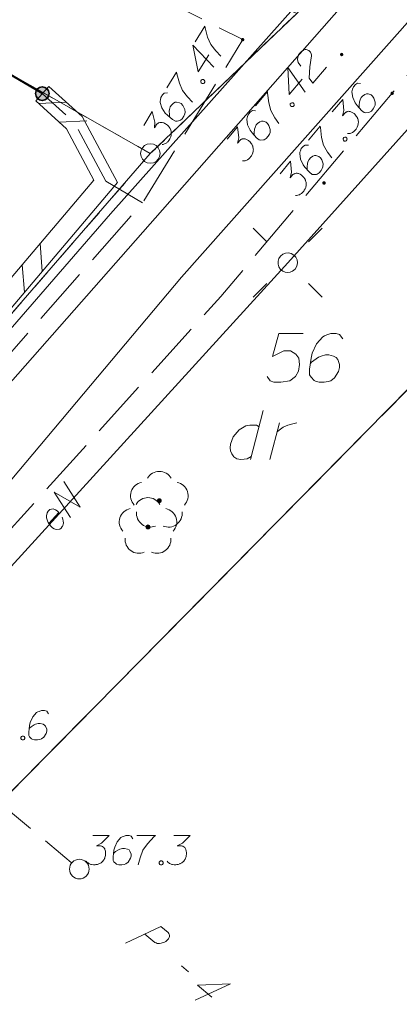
# Model space of a CAD drawing. Header units: metres. Extents: x 5555129 to 5555568, y 5636170 to 5636517.
# Tile 90 of 162: x 5555373 to 5555382, y 5636394 to 5636419. Entities that reach past the tile are written whole.
import ezdxf

# ---------------------------------------------------------------- set-up
doc = ezdxf.new("R2010")
doc.units = ezdxf.units.M
doc.header["$MEASUREMENT"] = 0
for name, pattern in [('03-linia 3 1', [2, 1.5, -0.5]), ('L_0_04', [1.5, 1, -0.5]), ('L_0_06', [2, 1.5, -0.5]), ('PRZER1-1', [2, 1, -1]), ('PRZER3-1', [4, 3, -1])]:
    doc.linetypes.add(name, pattern=pattern)
for name, color, linetype, lineweight in [('#digitalizacja', 7, 'Continuous', 18), ('#przekroje', 7, 'L_0_04', 18), ('#skartowane', 7, 'Continuous', 18), ('#zmodyfikowane', 7, 'Continuous', 18)]:
    doc.layers.add(name, color=color, linetype=linetype, lineweight=lineweight)
for name, color, linetype, lineweight, true_color in [('GEPPGD', 7, 'Continuous', 18, 0x008000), ('GESDZI', 7, 'Continuous', 18, 0x0a0909), ('GESDZI_O', 7, 'Continuous', 18, 0x0a0909), ('GESKKL', 7, 'PRZER3-1', 18, 0x008000), ('GESUZY', 7, 'PRZER1-1', 18, 0x008000), ('GESUZY_O', 7, 'PRZER1-1', 18, 0x008000), ('GULENN', 1, 'Continuous', 18, 0xff0000), ('GULENN_O', 1, 'Continuous', 18, 0xff0000)]:
    doc.layers.add(name, color=color, linetype=linetype, lineweight=lineweight, true_color=true_color)

# ---------------------------------------------------------------- blocks, each defined once
blk = doc.blocks.new('EPPGS')
at = {"color": 0, "flags": 128}
blk.add_lwpolyline([(0.5, 0), (0.475528, -0.154508), (0.404508, -0.293893), (0.293893, -0.404508), (0.154508, -0.475528), (0, -0.5), (-0.154508, -0.475528), (-0.293893, -0.404508), (-0.404508, -0.293893), (-0.475528, -0.154508), (-0.5, 0), (-0.475528, 0.154508), (-0.404508, 0.293893), (-0.293893, 0.404508), (-0.154508, 0.475528), (0, 0.5), (0.154508, 0.475528), (0.293893, 0.404508), (0.404508, 0.293893), (0.475528, 0.154508), (0.5, 0)], close=True, dxfattribs=at)
blk = doc.blocks.new('EPPGN')
blk.add_hatch(color=0).paths.add_polyline_path([(0, -0.09), (-0.027812, -0.085595), (-0.052901, -0.072812), (-0.072812, -0.052901), (-0.085595, -0.027812), (-0.09, 0), (-0.085595, 0.027812), (-0.072812, 0.052901), (-0.052901, 0.072812), (-0.027812, 0.085595), (0, 0.09), (0.027812, 0.085595), (0.052901, 0.072812), (0.072812, 0.052901), (0.085595, 0.027812), (0.09, 0), (0.085595, -0.027812), (0.072812, -0.052901), (0.052901, -0.072812), (0.027812, -0.085595)])
blk = doc.blocks.new('SUSM01_01_2')
at = {"color": 0, "flags": 128}
for points in [[(-0.353553, 0.353553), (-0.212132, 0.212132)], [(0.353553, 0.353553), (0.212132, 0.212132)], [(-0.353553, -0.353553), (-0.212132, -0.212132)], [(0.353553, -0.353553), (0.212132, -0.212132)]]:
    blk.add_lwpolyline(points, dxfattribs=at)
blk.add_lwpolyline([(0.1, 0), (0.093969, -0.034202), (0.076604, -0.064279), (0.05, -0.086603), (0.025882, -0.096593), (0, -0.1), (-0.025882, -0.096593), (-0.05, -0.086603), (-0.073305, -0.068017), (-0.090097, -0.043388), (-0.098883, -0.014904), (-0.098883, 0.014904), (-0.090097, 0.043388), (-0.073305, 0.068017), (-0.05, 0.086603), (-0.022252, 0.097493), (0.007473, 0.09972), (0.036534, 0.093087), (0.062349, 0.078183), (0.082624, 0.056332), (0.095557, 0.029476), (0.1, 0)], close=True, dxfattribs=at)
blk = doc.blocks.new('OBOP02_01')
at = {"linetype": 'Continuous', "lineweight": 18}
blk.add_hatch(color=0, dxfattribs=at).paths.add_polyline_path([(0, -0.1, 1), (0, 0.1, 1)])
at = {"color": 0, "linetype": 'Continuous', "lineweight": 18}
blk.add_circle((0, 0), 0.1, dxfattribs=at)
for centre, radius, start, end in [((0, 0.8), 0.7, 29.8459, 150.1541), ((-0.77, 0.25), 0.7, 101.6336, 222.6627), ((0.77, 0.25), 0.7, 317.3373, 78.3664), ((-0.46, -0.64), 0.71, 174.3693, 292.5572), ((0.46, -0.64), 0.71, 247.4428, 5.6307)]:
    blk.add_arc(centre, radius, start, end, dxfattribs=at)
blk = doc.blocks.new('SLU')
at = {"color": 0, "linetype": 'Continuous', "lineweight": 18}
blk.add_wipeout([(0, -0.5), (0.25, -0.433), (0.433, -0.25), (0.5, 0), (0.433, 0.25), (0.25, 0.433), (0, 0.5), (-0.25, 0.433), (-0.433, 0.25), (-0.5, 0), (-0.433, -0.25), (-0.25, -0.433)], dxfattribs=at)
blk.add_circle((0, 0), 0.5, dxfattribs=at)
blk = doc.blocks.new('*U1661')
at = {"layer": 'GESUZY_O', "color": 96, "linetype": 'ByBlock', "lineweight": 18, "true_color": 0x008000}
blk.add_line((5555378.836, 5636408.883), (5555378.511, 5636407.633), dxfattribs=at)
at = {"layer": 'GESUZY_O', "color": 96, "linetype": 'ByBlock', "lineweight": 18, "true_color": 0x008000, "flags": 128}
blk.add_lwpolyline([(5555378.728, 5636408.47), (5555378.659, 5636408.509), (5555378.492, 5636408.509), (5555378.393, 5636408.489), (5555378.216, 5636408.391), (5555378.068, 5636408.214), (5555377.999, 5636408.027), (5555377.99, 5636407.928), (5555377.999, 5636407.85), (5555378.029, 5636407.781), (5555378.088, 5636407.702), (5555378.157, 5636407.653), (5555378.265, 5636407.633), (5555378.344, 5636407.643), (5555378.423, 5636407.653), (5555378.531, 5636407.712)], dxfattribs=at)
blk = doc.blocks.new('*U1662')
at = {"layer": 'GESUZY_O', "color": 96, "linetype": 'ByBlock', "lineweight": 18, "true_color": 0x008000}
blk.add_line((5555379.003, 5636407.633), (5555379.249, 5636408.568), dxfattribs=at)
at = {"layer": 'GESUZY_O', "color": 96, "linetype": 'ByBlock', "lineweight": 18, "true_color": 0x008000, "flags": 128}
blk.add_lwpolyline([(5555379.19, 5636408.342), (5555379.239, 5636408.381), (5555379.348, 5636408.46), (5555379.466, 5636408.509), (5555379.554, 5636408.539), (5555379.692, 5636408.568)], dxfattribs=at)

msp = doc.modelspace()

# ---------------------------------------------------------------- hatches: boundary and pattern name
at = {"layer": '#skartowane', "linetype": 'Continuous', "lineweight": 18}
h = msp.add_hatch(color=7, dxfattribs=at)
edge = h.paths.add_edge_path()
edge.add_arc((5555378.31, 5636418.36), 0.045, 0, 360)
h = msp.add_hatch(color=7, dxfattribs=at)
edge = h.paths.add_edge_path()
edge.add_arc((5555380.84, 5636417.98), 0.045, 0, 360)
at = {"layer": '#skartowane', "linetype": 'Continuous', "lineweight": 35}
h = msp.add_hatch(color=7, dxfattribs=at)
edge = h.paths.add_edge_path()
edge.add_arc((5555373.19, 5636416.98), 0.175, 0, 360)
at = {"layer": '#skartowane', "linetype": 'Continuous', "lineweight": 18}
h = msp.add_hatch(color=7, dxfattribs=at)
edge = h.paths.add_edge_path()
edge.add_arc((5555382.13, 5636416.99), 0.045, 0, 360)
h = msp.add_hatch(color=7, dxfattribs=at)
edge = h.paths.add_edge_path()
edge.add_arc((5555374.14, 5636397.17), 0.045, 0, 360)

# ---------------------------------------------------------------- linework, layer by layer
at = {"layer": '#digitalizacja', "color": 1, "linetype": 'Continuous', "lineweight": 18, "flags": 128}
msp.add_lwpolyline([(5555369.807, 5636408.006), (5555374.933, 5636413.91), (5555379.678, 5636419.236)], dxfattribs=at)
at = {"layer": '#przekroje', "color": 7, "linetype": 'Continuous'}
msp.add_line((5555376.743, 5636394.692), (5555376.926, 5636394.541), dxfattribs=at)
at = {"layer": '#przekroje', "color": 7, "lineweight": 18, "flags": 128}
msp.add_lwpolyline([(5555360.59, 5636408.439), (5555374.136, 5636397.167)], dxfattribs=at)
at = {"layer": '#przekroje', "color": 7, "linetype": 'Continuous', "flags": 128}
for points in [[(5555375.319, 5636395.275), (5555376.222, 5636395.698), (5555376.405, 5636395.547), (5555376.425, 5636395.521), (5555376.432, 5636395.507), (5555376.439, 5636395.473), (5555376.439, 5636395.446), (5555376.428, 5636395.418), (5555376.411, 5636395.386), (5555376.377, 5636395.35), (5555376.346, 5636395.32), (5555376.312, 5636395.303), (5555376.284, 5636395.289), (5555376.251, 5636395.279), (5555376.225, 5636395.273), (5555376.188, 5636395.267), (5555376.153, 5636395.268), (5555376.128, 5636395.27), (5555376.095, 5636395.279), (5555376.068, 5636395.292), (5555375.812, 5636395.503)], [(5555377.521, 5636393.897), (5555377.154, 5636394.198), (5555377.998, 5636394.238), (5555377.096, 5636393.815)]]:
    msp.add_lwpolyline(points, dxfattribs=at)
at = {"layer": '#przekroje', "color": 7}
msp.add_point((5555374.136, 5636397.167), dxfattribs=at)
at = {"layer": '#skartowane', "color": 7, "linetype": 'Continuous', "lineweight": 35}
msp.add_line((5555361.38, 5636423.9), (5555373.19, 5636416.98), dxfattribs=at)
at = {"layer": '#skartowane', "color": 36, "linetype": 'Continuous', "lineweight": 18, "true_color": 0x803300}
msp.add_line((5555359.31, 5636394.76), (5555383.1, 5636421.78), dxfattribs=at)
at = {"layer": '#skartowane', "color": 7, "linetype": 'Continuous', "lineweight": 18}
for p, q in [((5555373.357, 5636417.166), (5555373.023, 5636416.794)), ((5555373.806, 5636416.761), (5555373.099, 5636416.725)), ((5555374.331, 5636416.288), (5555373.624, 5636416.251)), ((5555373.19, 5636412.444), (5555373.132, 5636413.148)), ((5555372.733, 5636411.904), (5555372.675, 5636412.609))]:
    msp.add_line(p, q, dxfattribs=at)
at = {"layer": '#skartowane', "color": 7, "linetype": '03-linia 3 1', "lineweight": 18}
msp.add_line((5555375.75, 5636414.19), (5555374.81, 5636414.74), dxfattribs=at)
at = {"layer": '#skartowane', "color": 7, "linetype": 'L_0_06', "lineweight": 18, "flags": 128}
msp.add_lwpolyline([(5555466.73, 5636461.06), (5555459.42, 5636465.04), (5555457.02, 5636465.41), (5555452.63, 5636465.61), (5555446.85, 5636465.37), (5555441.62, 5636464.51), (5555435.7, 5636462.77), (5555429.61, 5636460.27), (5555423.1, 5636457.3), (5555417.2, 5636453.95), (5555413.63, 5636451.67), (5555409.04, 5636447.68), (5555404.73, 5636443.33), (5555401.32, 5636439.67), (5555382.13, 5636416.99), (5555377.75, 5636411.8), (5555368.65, 5636401.73), (5555358.12, 5636389.68), (5555351.83, 5636382.05), (5555348.89, 5636378.21), (5555346.63, 5636374.93), (5555343.77, 5636370.29), (5555340.53, 5636363.52), (5555337.7, 5636355.88), (5555335.13, 5636347.53), (5555332.44, 5636339.45), (5555328.49, 5636328.74), (5555326.7, 5636324.3), (5555322.46, 5636312.61), (5555317.05, 5636297.8), (5555313.91, 5636289.91), (5555311.07, 5636291.5), (5555314.46, 5636298.64), (5555320.4, 5636315), (5555321.1, 5636318.34), (5555320.31, 5636318.97), (5555318.92, 5636319.26), (5555318.24, 5636323.4), (5555317.55, 5636325.21), (5555315.06, 5636326.83), (5555316.44, 5636329.16), (5555319.62, 5636328.9), (5555323.95, 5636328.36), (5555325.47, 5636329.83), (5555326.77, 5636332.37), (5555329.72, 5636340.51), (5555332.43, 5636348.61), (5555334.87, 5636356.71), (5555337.79, 5636364.47), (5555340.99, 5636371.16), (5555344.19, 5636376.65), (5555346.4, 5636379.74), (5555349.41, 5636383.74), (5555355.85, 5636391.61), (5555363.7, 5636400.4), (5555366.42, 5636403.59), (5555375.75, 5636414.19), (5555378.31, 5636418.36), (5555373.52, 5636420.79), (5555376.43, 5636424.38), (5555377.28, 5636425.23), (5555380.03, 5636423.16), (5555380.65, 5636423.75), (5555382.52, 5636422.14), (5555399.27, 5636441.57), (5555402.64, 5636445.3), (5555406.76, 5636449.37), (5555411.7, 5636453.77), (5555415.38, 5636456.22), (5555420.94, 5636459.52), (5555420.73, 5636460.05), (5555422.54, 5636460.95), (5555422.89, 5636460.42), (5555428.37, 5636462.98), (5555434.53, 5636465.46), (5555440.65, 5636467.74), (5555449.09, 5636469.87), (5555449.84, 5636470.61), (5555452.54, 5636472.11), (5555453.14, 5636471.36), (5555454.76, 5636472.78), (5555456.32, 5636474.81), (5555457.67, 5636477.44), (5555459.8, 5636481.39), (5555462.71, 5636485.66), (5555464.78, 5636483.78), (5555461.58, 5636479.17), (5555460.92, 5636476.08), (5555461.24, 5636473.64), (5555465.24, 5636467.56), (5555467.69, 5636464.02), (5555466.73, 5636461.06)], close=True, dxfattribs=at)
at = {"layer": '#skartowane', "color": 7, "linetype": 'Continuous', "lineweight": 18, "flags": 128}
for points in [[(5555377.092, 5636418.303), (5555377.339, 5636418.705), (5555377.349, 5636418.665), (5555377.415, 5636418.423), (5555377.494, 5636418.236), (5555377.623, 5636418.074), (5555377.749, 5636417.941)], [(5555377.442, 5636417.97), (5555377.176, 5636417.537), (5555377.039, 5636418.217), (5555377.573, 5636417.654)], [(5555379.798, 5636417.68), (5555379.731, 5636417.775), (5555379.707, 5636417.857), (5555379.719, 5636417.916), (5555379.74, 5636417.968), (5555379.762, 5636418.004), (5555379.781, 5636418.026), (5555379.82, 5636418.063), (5555379.852, 5636418.083), (5555379.867, 5636418.092), (5555379.904, 5636418.108), (5555379.933, 5636418.106), (5555379.959, 5636418.1), (5555379.976, 5636418.093), (5555379.998, 5636418.083), (5555380.021, 5636418.063), (5555380.04, 5636418.04), (5555380.049, 5636418.024), (5555380.06, 5636418), (5555380.066, 5636417.971), (5555380.068, 5636417.946), (5555380.025, 5636417.666), (5555380.007, 5636417.379), (5555380.103, 5636417.245), (5555380.449, 5636417.656)], [(5555376.369, 5636417.125), (5555376.616, 5636417.528), (5555376.626, 5636417.487), (5555376.692, 5636417.246), (5555376.771, 5636417.058), (5555376.9, 5636416.896), (5555377.027, 5636416.763)], [(5555379.826, 5636417.347), (5555379.498, 5636416.959), (5555379.465, 5636417.652), (5555379.908, 5636417.015)], [(5555373.357, 5636417.166), (5555374.21, 5636416.396), (5555375.111, 5636414.708), (5555368.029, 5636406.357), (5555366.208, 5636407.91)], [(5555377.241, 5636417.304), (5555377.256, 5636417.329), (5555377.275, 5636417.338), (5555377.305, 5636417.341), (5555377.33, 5636417.325), (5555377.341, 5636417.298), (5555377.342, 5636417.276), (5555377.326, 5636417.251), (5555377.307, 5636417.242), (5555377.277, 5636417.24), (5555377.252, 5636417.255), (5555377.241, 5636417.283), (5555377.241, 5636417.304)], [(5555381.321, 5636417.242), (5555381.241, 5636417.248), (5555381.193, 5636417.218), (5555381.14, 5636417.155), (5555381.12, 5636417.095), (5555381.106, 5636417.06), (5555381.101, 5636417.026), (5555381.121, 5636416.885), (5555381.187, 5636416.744), (5555381.234, 5636416.681), (5555381.35, 5636416.553), (5555381.418, 5636416.496), (5555381.46, 5636416.491), (5555381.527, 5636416.497), (5555381.547, 5636416.503), (5555381.599, 5636416.536), (5555381.648, 5636416.595), (5555381.677, 5636416.648), (5555381.695, 5636416.687), (5555381.697, 5636416.762), (5555381.663, 5636416.868), (5555381.629, 5636416.92), (5555381.593, 5636416.951), (5555381.515, 5636416.978), (5555381.478, 5636416.979), (5555381.433, 5636416.962), (5555381.374, 5636416.919), (5555381.339, 5636416.879), (5555381.311, 5636416.818), (5555381.298, 5636416.775), (5555381.288, 5636416.69), (5555381.288, 5636416.644), (5555381.29, 5636416.619)], [(5555376.387, 5636416.997), (5555376.307, 5636416.99), (5555376.264, 5636416.954), (5555376.221, 5636416.884), (5555376.21, 5636416.821), (5555376.201, 5636416.785), (5555376.201, 5636416.75), (5555376.242, 5636416.614), (5555376.329, 5636416.485), (5555376.385, 5636416.429), (5555376.519, 5636416.32), (5555376.594, 5636416.273), (5555376.637, 5636416.275), (5555376.702, 5636416.29), (5555376.721, 5636416.299), (5555376.767, 5636416.34), (5555376.807, 5636416.406), (5555376.828, 5636416.462), (5555376.84, 5636416.504), (5555376.83, 5636416.579), (5555376.781, 5636416.679), (5555376.74, 5636416.725), (5555376.699, 5636416.749), (5555376.618, 5636416.764), (5555376.581, 5636416.76), (5555376.539, 5636416.737), (5555376.487, 5636416.686), (5555376.459, 5636416.64), (5555376.44, 5636416.576), (5555376.434, 5636416.531), (5555376.437, 5636416.446), (5555376.444, 5636416.4), (5555376.449, 5636416.376)], [(5555378.638, 5636416.673), (5555378.943, 5636417.034), (5555378.947, 5636416.992), (5555378.976, 5636416.743), (5555379.026, 5636416.546), (5555379.129, 5636416.366), (5555379.234, 5636416.216)], [(5555373.023, 5636416.794), (5555373.81, 5636416.084), (5555374.509, 5636414.772), (5555367.971, 5636407.063), (5555366.532, 5636408.29)], [(5555379.527, 5636416.718), (5555379.546, 5636416.741), (5555379.566, 5636416.747), (5555379.596, 5636416.745), (5555379.619, 5636416.726), (5555379.625, 5636416.697), (5555379.623, 5636416.676), (5555379.604, 5636416.654), (5555379.583, 5636416.648), (5555379.554, 5636416.649), (5555379.531, 5636416.669), (5555379.525, 5636416.697), (5555379.527, 5636416.718)], [(5555380.599, 5636416.514), (5555380.866, 5636416.83), (5555380.893, 5636416.552), (5555380.859, 5636416.411), (5555380.928, 5636416.492), (5555380.948, 5636416.506), (5555380.96, 5636416.511), (5555380.972, 5636416.517), (5555380.984, 5636416.522), (5555381.013, 5636416.529), (5555381.034, 5636416.526), (5555381.055, 5636416.524), (5555381.072, 5636416.517), (5555381.112, 5636416.499), (5555381.143, 5636416.481), (5555381.156, 5636416.469), (5555381.174, 5636416.454), (5555381.197, 5636416.427), (5555381.212, 5636416.407), (5555381.226, 5636416.387), (5555381.236, 5636416.371), (5555381.241, 5636416.359), (5555381.246, 5636416.347), (5555381.251, 5636416.335), (5555381.257, 5636416.315), (5555381.264, 5636416.286), (5555381.266, 5636416.261), (5555381.267, 5636416.244), (5555381.265, 5636416.223), (5555381.263, 5636416.202), (5555381.256, 5636416.176), (5555381.253, 5636416.163), (5555381.236, 5636416.124), (5555381.217, 5636416.093), (5555381.207, 5636416.071), (5555381.18, 5636416.04), (5555381.145, 5636416.008), (5555381.129, 5636415.998), (5555381.113, 5636415.988), (5555381.097, 5636415.978), (5555381.077, 5636415.972), (5555381.056, 5636415.966), (5555381.019, 5636415.959), (5555380.99, 5636415.961)], [(5555375.782, 5636416.169), (5555375.998, 5636416.521), (5555376.067, 5636416.25), (5555376.055, 5636416.106), (5555376.11, 5636416.196), (5555376.128, 5636416.213), (5555376.139, 5636416.22), (5555376.15, 5636416.227), (5555376.161, 5636416.234), (5555376.189, 5636416.245), (5555376.21, 5636416.246), (5555376.231, 5636416.247), (5555376.25, 5636416.242), (5555376.291, 5636416.231), (5555376.324, 5636416.217), (5555376.339, 5636416.208), (5555376.359, 5636416.196), (5555376.387, 5636416.172), (5555376.404, 5636416.155), (5555376.421, 5636416.137), (5555376.433, 5636416.123), (5555376.44, 5636416.112), (5555376.447, 5636416.101), (5555376.454, 5636416.089), (5555376.463, 5636416.07), (5555376.473, 5636416.043), (5555376.479, 5636416.018), (5555376.483, 5636416.002), (5555376.484, 5636415.981), (5555376.485, 5636415.959), (5555376.482, 5636415.933), (5555376.481, 5636415.92), (5555376.47, 5636415.879), (5555376.456, 5636415.845), (5555376.449, 5636415.822), (5555376.427, 5636415.787), (5555376.397, 5636415.75), (5555376.383, 5636415.738), (5555376.369, 5636415.726), (5555376.355, 5636415.714), (5555376.335, 5636415.705), (5555376.316, 5636415.696), (5555376.28, 5636415.683), (5555376.251, 5636415.68)], [(5555378.637, 5636416.543), (5555378.557, 5636416.548), (5555378.509, 5636416.519), (5555378.456, 5636416.456), (5555378.436, 5636416.396), (5555378.422, 5636416.361), (5555378.416, 5636416.327), (5555378.437, 5636416.186), (5555378.503, 5636416.045), (5555378.55, 5636415.982), (5555378.666, 5636415.854), (5555378.733, 5636415.797), (5555378.776, 5636415.792), (5555378.842, 5636415.797), (5555378.863, 5636415.803), (5555378.914, 5636415.837), (5555378.964, 5636415.896), (5555378.993, 5636415.948), (5555379.011, 5636415.988), (5555379.013, 5636416.063), (5555378.979, 5636416.169), (5555378.945, 5636416.221), (5555378.909, 5636416.251), (5555378.831, 5636416.278), (5555378.793, 5636416.279), (5555378.749, 5636416.263), (5555378.689, 5636416.22), (5555378.655, 5636416.18), (5555378.627, 5636416.118), (5555378.614, 5636416.076), (5555378.604, 5636415.991), (5555378.604, 5636415.945), (5555378.606, 5636415.92)], [(5555379.99, 5636415.792), (5555380.294, 5636416.153), (5555380.298, 5636416.112), (5555380.327, 5636415.863), (5555380.378, 5636415.666), (5555380.481, 5636415.486), (5555380.586, 5636415.336)], [(5555377.915, 5636415.815), (5555378.181, 5636416.131), (5555378.209, 5636415.853), (5555378.175, 5636415.712), (5555378.244, 5636415.793), (5555378.263, 5636415.807), (5555378.275, 5636415.812), (5555378.288, 5636415.817), (5555378.3, 5636415.823), (5555378.328, 5636415.829), (5555378.35, 5636415.827), (5555378.371, 5636415.824), (5555378.388, 5636415.818), (5555378.427, 5636415.8), (5555378.458, 5636415.782), (5555378.472, 5636415.77), (5555378.49, 5636415.755), (5555378.513, 5636415.728), (5555378.527, 5636415.708), (5555378.542, 5636415.688), (5555378.551, 5636415.672), (5555378.556, 5636415.66), (5555378.562, 5636415.648), (5555378.567, 5636415.636), (5555378.573, 5636415.615), (5555378.579, 5636415.587), (5555378.582, 5636415.562), (5555378.583, 5636415.545), (5555378.581, 5636415.524), (5555378.578, 5636415.503), (5555378.572, 5636415.477), (5555378.569, 5636415.464), (5555378.551, 5636415.425), (5555378.533, 5636415.394), (5555378.522, 5636415.372), (5555378.496, 5636415.341), (5555378.461, 5636415.308), (5555378.445, 5636415.299), (5555378.429, 5636415.289), (5555378.413, 5636415.279), (5555378.392, 5636415.273), (5555378.372, 5636415.267), (5555378.335, 5636415.26), (5555378.305, 5636415.262)], [(5555379.988, 5636415.662), (5555379.908, 5636415.668), (5555379.86, 5636415.639), (5555379.807, 5636415.576), (5555379.787, 5636415.516), (5555379.773, 5636415.481), (5555379.768, 5636415.447), (5555379.788, 5636415.306), (5555379.854, 5636415.165), (5555379.902, 5636415.102), (5555380.017, 5636414.973), (5555380.085, 5636414.916), (5555380.127, 5636414.912), (5555380.194, 5636414.917), (5555380.214, 5636414.923), (5555380.266, 5636414.957), (5555380.315, 5636415.015), (5555380.344, 5636415.068), (5555380.362, 5636415.107), (5555380.364, 5636415.183), (5555380.33, 5636415.289), (5555380.296, 5636415.341), (5555380.26, 5636415.371), (5555380.182, 5636415.398), (5555380.145, 5636415.399), (5555380.1, 5636415.383), (5555380.041, 5636415.34), (5555380.006, 5636415.299), (5555379.978, 5636415.238), (5555379.965, 5636415.195), (5555379.955, 5636415.111), (5555379.955, 5636415.065), (5555379.957, 5636415.04)], [(5555380.878, 5636415.838), (5555380.897, 5636415.861), (5555380.918, 5636415.867), (5555380.947, 5636415.865), (5555380.97, 5636415.846), (5555380.977, 5636415.817), (5555380.974, 5636415.796), (5555380.955, 5636415.773), (5555380.935, 5636415.768), (5555380.905, 5636415.769), (5555380.883, 5636415.788), (5555380.876, 5636415.817), (5555380.878, 5636415.838)], [(5555379.266, 5636414.935), (5555379.533, 5636415.251), (5555379.561, 5636414.973), (5555379.526, 5636414.831), (5555379.595, 5636414.913), (5555379.615, 5636414.927), (5555379.627, 5636414.932), (5555379.639, 5636414.937), (5555379.651, 5636414.942), (5555379.68, 5636414.949), (5555379.701, 5636414.947), (5555379.722, 5636414.944), (5555379.74, 5636414.937), (5555379.779, 5636414.92), (5555379.81, 5636414.901), (5555379.823, 5636414.89), (5555379.841, 5636414.875), (5555379.865, 5636414.847), (5555379.879, 5636414.828), (5555379.893, 5636414.808), (5555379.903, 5636414.792), (5555379.908, 5636414.78), (5555379.913, 5636414.768), (5555379.918, 5636414.756), (5555379.924, 5636414.735), (5555379.931, 5636414.706), (5555379.933, 5636414.681), (5555379.934, 5636414.665), (5555379.932, 5636414.644), (5555379.93, 5636414.622), (5555379.923, 5636414.597), (5555379.92, 5636414.584), (5555379.903, 5636414.545), (5555379.884, 5636414.514), (5555379.874, 5636414.492), (5555379.847, 5636414.46), (5555379.812, 5636414.428), (5555379.796, 5636414.418), (5555379.78, 5636414.409), (5555379.764, 5636414.399), (5555379.744, 5636414.393), (5555379.723, 5636414.387), (5555379.686, 5636414.38), (5555379.657, 5636414.381)], [(5555373.35, 5636401.134), (5555373.303, 5636401.199), (5555373.249, 5636401.217), (5555373.167, 5636401.217), (5555373.108, 5636401.193), (5555373.072, 5636401.182), (5555373.043, 5636401.164), (5555372.948, 5636401.058), (5555372.883, 5636400.916), (5555372.866, 5636400.839), (5555372.842, 5636400.668), (5555372.842, 5636400.579), (5555372.866, 5636400.544), (5555372.913, 5636400.497), (5555372.931, 5636400.485), (5555372.99, 5636400.467), (5555373.066, 5636400.467), (5555373.125, 5636400.479), (5555373.167, 5636400.491), (5555373.226, 5636400.538), (5555373.285, 5636400.632), (5555373.303, 5636400.691), (5555373.303, 5636400.739), (5555373.273, 5636400.815), (5555373.249, 5636400.845), (5555373.208, 5636400.869), (5555373.137, 5636400.886), (5555373.084, 5636400.886), (5555373.019, 5636400.869), (5555372.978, 5636400.851), (5555372.907, 5636400.804), (5555372.872, 5636400.774), (5555372.854, 5636400.756)], [(5555372.677, 5636400.567), (5555372.706, 5636400.567), (5555372.724, 5636400.556), (5555372.742, 5636400.532), (5555372.742, 5636400.502), (5555372.724, 5636400.479), (5555372.706, 5636400.467), (5555372.677, 5636400.467), (5555372.659, 5636400.479), (5555372.641, 5636400.502), (5555372.641, 5636400.532), (5555372.659, 5636400.556), (5555372.677, 5636400.567)], [(5555375.505, 5636397.944), (5555375.458, 5636398.009), (5555375.405, 5636398.027), (5555375.322, 5636398.027), (5555375.263, 5636398.003), (5555375.228, 5636397.991), (5555375.198, 5636397.973), (5555375.104, 5636397.867), (5555375.039, 5636397.725), (5555375.021, 5636397.649), (5555374.997, 5636397.477), (5555374.997, 5636397.389), (5555375.021, 5636397.353), (5555375.068, 5636397.306), (5555375.086, 5636397.294), (5555375.145, 5636397.277), (5555375.222, 5636397.277), (5555375.281, 5636397.288), (5555375.322, 5636397.3), (5555375.381, 5636397.347), (5555375.44, 5636397.442), (5555375.458, 5636397.501), (5555375.458, 5636397.548), (5555375.428, 5636397.625), (5555375.405, 5636397.655), (5555375.363, 5636397.678), (5555375.293, 5636397.696), (5555375.239, 5636397.696), (5555375.174, 5636397.678), (5555375.133, 5636397.66), (5555375.062, 5636397.613), (5555375.027, 5636397.584), (5555375.009, 5636397.566)], [(5555375.605, 5636398.027), (5555376.078, 5636398.027), (5555376.048, 5636397.997), (5555375.877, 5636397.814), (5555375.759, 5636397.649), (5555375.688, 5636397.454), (5555375.641, 5636397.277)], [(5555376.55, 5636398.027), (5555376.964, 5636398.027), (5555376.769, 5636397.826), (5555376.639, 5636397.761), (5555376.745, 5636397.761), (5555376.769, 5636397.755), (5555376.781, 5636397.749), (5555376.792, 5636397.743), (5555376.804, 5636397.737), (5555376.828, 5636397.72), (5555376.84, 5636397.702), (5555376.851, 5636397.684), (5555376.857, 5636397.666), (5555376.869, 5636397.625), (5555376.875, 5636397.59), (5555376.875, 5636397.572), (5555376.875, 5636397.548), (5555376.869, 5636397.513), (5555376.863, 5636397.489), (5555376.857, 5636397.466), (5555376.851, 5636397.448), (5555376.846, 5636397.436), (5555376.84, 5636397.424), (5555376.834, 5636397.412), (5555376.822, 5636397.395), (5555376.804, 5636397.371), (5555376.786, 5636397.353), (5555376.775, 5636397.342), (5555376.757, 5636397.33), (5555376.739, 5636397.318), (5555376.716, 5636397.306), (5555376.704, 5636397.3), (5555376.662, 5636397.288), (5555376.627, 5636397.283), (5555376.603, 5636397.277), (5555376.562, 5636397.277), (5555376.515, 5636397.283), (5555376.497, 5636397.288), (5555376.479, 5636397.294), (5555376.462, 5636397.3), (5555376.444, 5636397.312), (5555376.426, 5636397.324), (5555376.397, 5636397.347), (5555376.379, 5636397.371)], [(5555376.214, 5636397.377), (5555376.243, 5636397.377), (5555376.261, 5636397.365), (5555376.279, 5636397.342), (5555376.279, 5636397.312), (5555376.261, 5636397.288), (5555376.243, 5636397.277), (5555376.214, 5636397.277), (5555376.196, 5636397.288), (5555376.178, 5636397.312), (5555376.178, 5636397.342), (5555376.196, 5636397.365), (5555376.214, 5636397.377)]]:
    msp.add_lwpolyline(points, dxfattribs=at)
at = {"layer": '#skartowane', "color": 7, "linetype": '03-linia 3 1', "lineweight": 18, "flags": 128}
msp.add_lwpolyline([(5555374.81, 5636414.74), (5555374.01, 5636416.24), (5555373.19, 5636416.98)], dxfattribs=at)
at = {"layer": '#skartowane', "color": 7, "linetype": 'Continuous', "lineweight": 35}
msp.add_circle((5555373.19, 5636416.98), 0.175, dxfattribs=at)
at = {"layer": '#skartowane', "color": 96}
for p in [(5555376.18, 5636406.58), (5555375.89, 5636405.91)]:
    msp.add_point(p, dxfattribs=at)
at = {"layer": 'GESDZI', "color": 96, "linetype": 'Continuous', "lineweight": 18, "flags": 128}
for points in [[(5555274.997, 5636234.98), (5555279.944, 5636236.523), (5555284.476, 5636241.337), (5555311.27, 5636293.99), (5555320.16, 5636317.28), (5555322.368, 5636323.208), (5555323.59, 5636326.49), (5555326.04, 5636333.05), (5555329.61, 5636344.98), (5555332.15, 5636353.64), (5555334.3, 5636361.82), (5555338.11, 5636369.71), (5555344.55, 5636379.2), (5555375.95, 5636415.45), (5555379.69, 5636419.03), (5555405.333, 5636448.297), (5555411.98, 5636454.27), (5555423.54, 5636462.48), (5555437.099, 5636466.554), (5555448.915, 5636470.374), (5555453.72, 5636472.454), (5555460.799, 5636470.534), (5555464.253, 5636468.493)], [(5555464.253, 5636468.493), (5555468.332, 5636465.003), (5555467.116, 5636460.589), (5555457.224, 5636464.58), (5555451.868, 5636465.418), (5555446.84, 5636464.597), (5555437.185, 5636462.46), (5555430.383, 5636458.569), (5555420.669, 5636454.714), (5555413.799, 5636449.56), (5555402.789, 5636438.708), (5555389.734, 5636423.873), (5555383.39, 5636416.92), (5555384.32, 5636411.24), (5555356.08, 5636382.6), (5555342.54, 5636360.36), (5555325.26, 5636314.3)], [(5555343.955, 5636438.82), (5555363.378, 5636428.062), (5555375.778, 5636420.866), (5555379.69, 5636419.03), (5555375.95, 5636415.45), (5555341.097, 5636435.293)], [(5555341.097, 5636435.293), (5555375.95, 5636415.45), (5555344.55, 5636379.2), (5555340.688, 5636381.595), (5555311.77, 5636399.097)], [(5555325.26, 5636314.3), (5555342.54, 5636360.36), (5555356.08, 5636382.6), (5555384.32, 5636411.24), (5555401.076, 5636390.282), (5555395.519, 5636378.339), (5555392.657, 5636365.659), (5555388.979, 5636354.029)]]:
    msp.add_lwpolyline(points, dxfattribs=at)
at = {"layer": 'GESDZI_O', "color": 96, "linetype": 'Continuous', "lineweight": 18, "flags": 128}
for points in [[(5555379.853, 5636410.855), (5555379.232, 5636410.855), (5555379.075, 5636410.265), (5555379.361, 5636410.412), (5555379.528, 5636410.412), (5555379.666, 5636410.324), (5555379.744, 5636410.225), (5555379.764, 5636410.058), (5555379.735, 5636409.891), (5555379.656, 5636409.753), (5555379.518, 5636409.644), (5555379.282, 5636409.605), (5555379.105, 5636409.605), (5555379.016, 5636409.644), (5555378.937, 5636409.753)], [(5555380.866, 5636410.717), (5555380.788, 5636410.825), (5555380.699, 5636410.855), (5555380.561, 5636410.855), (5555380.463, 5636410.816), (5555380.404, 5636410.796), (5555380.354, 5636410.766), (5555380.197, 5636410.589), (5555380.089, 5636410.353), (5555380.059, 5636410.225), (5555380.02, 5636409.94), (5555380.02, 5636409.792), (5555380.059, 5636409.733), (5555380.138, 5636409.654), (5555380.168, 5636409.635), (5555380.266, 5636409.605), (5555380.394, 5636409.605), (5555380.492, 5636409.625), (5555380.561, 5636409.644), (5555380.66, 5636409.723), (5555380.758, 5636409.881), (5555380.788, 5636409.979), (5555380.788, 5636410.058), (5555380.738, 5636410.186), (5555380.699, 5636410.235), (5555380.63, 5636410.274), (5555380.512, 5636410.304), (5555380.423, 5636410.304), (5555380.315, 5636410.274), (5555380.246, 5636410.245), (5555380.128, 5636410.166), (5555380.069, 5636410.117), (5555380.04, 5636410.087)]]:
    msp.add_lwpolyline(points, dxfattribs=at)
at = {"layer": 'GESKKL', "color": 96, "linetype": 'PRZER3-1', "lineweight": 18, "ltscale": 0.5, "true_color": 0x008000}
msp.add_lwpolyline([(5555388.979, 5636354.029), (5555392.657, 5636365.659), (5555395.519, 5636378.339), (5555401.076, 5636390.282), (5555384.32, 5636411.24), (5555356.08, 5636382.6), (5555342.54, 5636360.36), (5555325.26, 5636314.3), (5555327.28, 5636313.21), (5555358.339, 5636293.784), (5555360.401, 5636298.993), (5555368.852, 5636315.791), (5555371.456, 5636320.171)], dxfattribs=at)
at = {"layer": 'GESUZY', "color": 96, "linetype": 'PRZER1-1', "lineweight": 18, "ltscale": 0.5, "true_color": 0x008000}
for points in [[(5555405.333, 5636448.297), (5555379.69, 5636419.03), (5555375.95, 5636415.45), (5555344.55, 5636379.2), (5555338.11, 5636369.71), (5555334.3, 5636361.82), (5555332.15, 5636353.64)], [(5555341.098, 5636435.294), (5555348.68, 5636430.98), (5555375.95, 5636415.45), (5555379.69, 5636419.03), (5555375.778, 5636420.866), (5555363.378, 5636428.062), (5555343.955, 5636438.82)], [(5555325.26, 5636314.3), (5555342.54, 5636360.36), (5555356.08, 5636382.6), (5555384.32, 5636411.24)], [(5555388.979, 5636354.029), (5555392.657, 5636365.659), (5555395.519, 5636378.339), (5555401.076, 5636390.282), (5555384.32, 5636411.24), (5555356.08, 5636382.6), (5555342.54, 5636360.36), (5555325.26, 5636314.3), (5555327.28, 5636313.21), (5555358.339, 5636293.784), (5555360.401, 5636298.993), (5555368.852, 5636315.791), (5555371.456, 5636320.171)]]:
    msp.add_lwpolyline(points, dxfattribs=at)
at = {"layer": 'GULENN', "color": 1, "linetype": 'Continuous', "lineweight": 18, "true_color": 0xff0000, "flags": 128}
msp.add_lwpolyline([(5555305.505, 5636281.74), (5555310.95, 5636292.03), (5555311.4, 5636292.81), (5555313.3, 5636296.19), (5555317.83, 5636308.64), (5555320.12, 5636315.12), (5555321.05, 5636318.7), (5555324.99, 5636317.82), (5555325.46, 5636318.77), (5555330.45, 5636332.92), (5555333.07, 5636339.41), (5555335.66, 5636347.35), (5555336.26, 5636350.83), (5555340.12, 5636361.93), (5555345.05, 5636370.93), (5555348.48, 5636377.1), (5555354.25, 5636384.94), (5555359.73, 5636391.01), (5555379.46, 5636412.66), (5555385.36, 5636419.22), (5555390.59, 5636425.39)], dxfattribs=at)
at = {"layer": 'GULENN_O', "color": 1, "linetype": 'Continuous', "lineweight": 18, "flags": 128}
for points in [[(5555373.914, 5636406.147), (5555373.493, 5636406.8), (5555374.16, 5636406.418), (5555373.739, 5636407.071)], [(5555373.357, 5636405.999), (5555373.611, 5636406.279), (5555373.571, 5636406.323), (5555373.524, 5636406.35), (5555373.468, 5636406.368), (5555373.381, 5636406.351), (5555373.337, 5636406.311), (5555373.314, 5636406.268), (5555373.297, 5636406.196), (5555373.3, 5636406.138), (5555373.324, 5636406.068), (5555373.343, 5636406.019), (5555373.402, 5636405.934), (5555373.45, 5636405.89), (5555373.493, 5636405.859), (5555373.54, 5636405.84), (5555373.636, 5636405.849), (5555373.672, 5636405.88), (5555373.699, 5636405.919), (5555373.703, 5636405.924), (5555373.729, 5636406.004), (5555373.726, 5636406.063), (5555373.716, 5636406.096), (5555373.715, 5636406.104), (5555373.696, 5636406.162)]]:
    msp.add_lwpolyline(points, dxfattribs=at)

# ---------------------------------------------------------------- block references
at = {"layer": '#skartowane', "color": 96, "linetype": 'Continuous', "xscale": 0.5, "yscale": 0.5, "zscale": 0.5}
for p in [(5555376.18, 5636406.58), (5555375.89, 5636405.91)]:
    msp.add_blockref('OBOP02_01', p, dxfattribs=at)
at = {"layer": '#zmodyfikowane', "color": 7, "lineweight": 18, "xscale": 2.5, "yscale": 2.5, "zscale": 2.5, "rotation": 359.9999974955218}
msp.add_blockref('SUSM01_01_2', (5555379.46, 5636412.66), dxfattribs=at)
at = {"layer": 'GEPPGD', "color": 96, "lineweight": 18, "true_color": 0x008000, "xscale": 0.5, "yscale": 0.5, "zscale": 0.5, "rotation": 90}
for name, p in [('EPPGS', (5555375.95, 5636415.45)), ('EPPGN', (5555380.389, 5636414.698))]:
    msp.add_blockref(name, p, dxfattribs=at)
at = {"layer": 'GESUZY_O', "color": 96, "linetype": 'Continuous', "lineweight": 18, "true_color": 0x008000}
for name in ['*U1661', '*U1662']:
    msp.add_blockref(name, (0, 0), dxfattribs=at)

# ---------------------------------------------------------------- next in the draw order: block references
at = {"layer": '#przekroje', "color": 7, "linetype": 'Continuous', "xscale": 0.5, "yscale": 0.5, "zscale": 0.5}
msp.add_blockref('SLU', (5555374.136, 5636397.167), dxfattribs=at)

# ---------------------------------------------------------------- next in the draw order: linework, layer by layer
at = {"layer": '#digitalizacja', "color": 5, "linetype": 'Continuous', "lineweight": 18, "flags": 128}
msp.add_lwpolyline([(5555407.558, 5636446.707), (5555404.272, 5636443.186), (5555399.619, 5636438.519), (5555394.658, 5636432.671), (5555389.343, 5636426.59), (5555383.867, 5636420.325), (5555376.743, 5636412.289), (5555370.792, 5636405.215), (5555363.981, 5636396.892), (5555347.841, 5636378.588), (5555342.113, 5636367.796), (5555339.77, 5636363.092), (5555337.162, 5636356.758), (5555333.91, 5636346.86)], dxfattribs=at)
at = {"layer": '#skartowane', "color": 7, "linetype": 'Continuous', "lineweight": 18, "flags": 128}
msp.add_lwpolyline([(5555374.484, 5636398.027), (5555374.897, 5636398.027), (5555374.702, 5636397.826), (5555374.572, 5636397.761), (5555374.678, 5636397.761), (5555374.702, 5636397.755), (5555374.714, 5636397.749), (5555374.726, 5636397.743), (5555374.737, 5636397.737), (5555374.761, 5636397.72), (5555374.773, 5636397.702), (5555374.785, 5636397.684), (5555374.791, 5636397.666), (5555374.802, 5636397.625), (5555374.808, 5636397.59), (5555374.808, 5636397.572), (5555374.808, 5636397.548), (5555374.802, 5636397.513), (5555374.796, 5636397.489), (5555374.791, 5636397.466), (5555374.785, 5636397.448), (5555374.779, 5636397.436), (5555374.773, 5636397.424), (5555374.767, 5636397.412), (5555374.755, 5636397.395), (5555374.737, 5636397.371), (5555374.72, 5636397.353), (5555374.708, 5636397.342), (5555374.69, 5636397.33), (5555374.673, 5636397.318), (5555374.649, 5636397.306), (5555374.637, 5636397.3), (5555374.596, 5636397.288), (5555374.56, 5636397.283), (5555374.537, 5636397.277), (5555374.495, 5636397.277), (5555374.448, 5636397.283), (5555374.43, 5636397.288), (5555374.413, 5636397.294), (5555374.395, 5636397.3), (5555374.377, 5636397.312), (5555374.36, 5636397.324), (5555374.33, 5636397.347), (5555374.312, 5636397.371)], dxfattribs=at)

doc.saveas('drawing.dxf')
